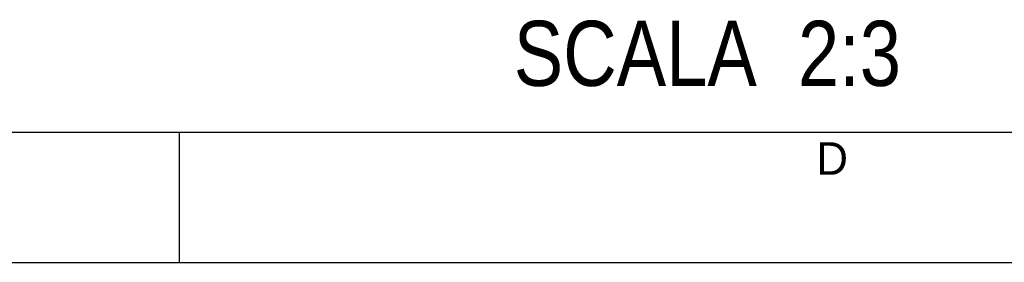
# Model space of a CAD drawing. Header units: millimetres. Extents: x 0 to 594, y 0 to 420.
# Tile 4 of 22: x 267 to 342, y 0 to 19. Entities that reach past the tile are written whole.
import ezdxf

# ---------------------------------------------------------------- set-up
doc = ezdxf.new("R2010")
doc.units = ezdxf.units.MM
doc.header["$LTSCALE"] = 32.67
doc.layers.get('0').update_dxf_attribs({"linetype": 'CONTINUOUS'})
doc.styles.get("Standard").update_dxf_attribs({"font": 'txt', "width": 0.85})
doc.styles.add('TEXTSTYLE_2', font='trium.ttf')

msp = doc.modelspace()

# ---------------------------------------------------------------- linework, layer by layer
at = {"color": 7, "linetype": 'CONTINUOUS'}
msp.add_line((20, 10), (570.21398, 10), dxfattribs=at)
at = {"color": 2, "linetype": 'CONTINUOUS'}
for p, q in [((279, 0), (279, 10)), ((0, 0), (594, 0))]:
    msp.add_line(p, q, dxfattribs=at)

# ---------------------------------------------------------------- texts
at = {"color": 2, "linetype": 'CONTINUOUS', "insert": (334.31448, 18.55015), "char_height": 5, "width": 56.9642857, "attachment_point": 3, "line_spacing_factor": 0.9}
msp.add_mtext('SCALA  2:3', dxfattribs=at)
at = {"color": 2, "linetype": 'CONTINUOUS', "insert": (329.0394, 9.22447), "char_height": 2.5, "width": 2.5, "attachment_point": 2, "line_spacing_factor": 0.9, "style": 'TEXTSTYLE_2'}
msp.add_mtext('D', dxfattribs=at)

doc.saveas('drawing.dxf')
